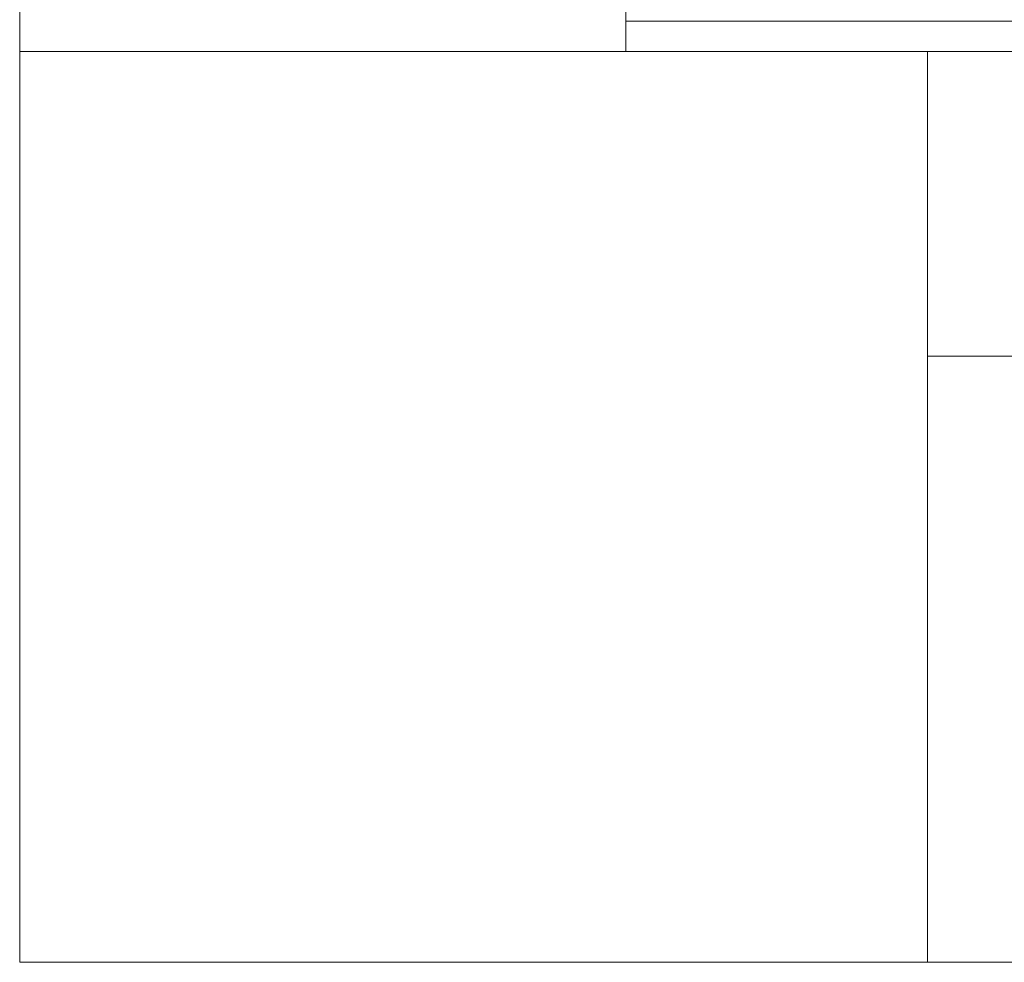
# Model space of a CAD drawing. Header units: millimetres. Extents: x 352 to 350573, y -22 to 37733.
# Tile 59 of 214: x 51811 to 52461, y 7552 to 8174. Entities that reach past the tile are written whole.
import ezdxf

# ---------------------------------------------------------------- set-up
doc = ezdxf.new("R2010")
doc.units = ezdxf.units.MM
for name, color, linetype, true_color in [('PDF$_83$new_ifc_RVT-1-В_Этаж$01_Сводный$A-COLS', 7, 'Continuous', 0xdddd6e), ('PDF$_83$new_ifc_RVT-1-В_Этаж$01_Сводный$A-WALL', 7, 'Continuous', 0xdddd6e), ('PDF$_83$new_ifc_RVT-1-В_Этаж$01_Сводный$I-FURN', 7, 'Continuous', 0xbababa)]:
    doc.layers.add(name, color=color, linetype=linetype, true_color=true_color)

msp = doc.modelspace()

# ---------------------------------------------------------------- linework, layer by layer
at = {"layer": 'PDF$_83$new_ifc_RVT-1-В_Этаж$01_Сводный$A-COLS', "lineweight": 0}
msp.add_lwpolyline([(51811.26, 7552.05), (52410, 7552.05), (52410, 8152.78), (51811.26, 8152.78)], close=True, dxfattribs=at)
at = {"layer": 'PDF$_83$new_ifc_RVT-1-В_Этаж$01_Сводный$A-WALL', "lineweight": 0}
for points in [[(52211.08, 8152.78), (52211.08, 11351.36), (51811.26, 11351.36), (51811.26, 8152.78)], [(56410.21, 7951.88), (52410, 7951.88), (52410, 7552.05), (56410.21, 7552.05)]]:
    msp.add_lwpolyline(points, close=True, dxfattribs=at)
at = {"layer": 'PDF$_83$new_ifc_RVT-1-В_Этаж$01_Сводный$I-FURN', "color": 133, "lineweight": 0, "true_color": 0x6edddd}
msp.add_lwpolyline([(56382.36, 8152.78), (56382.36, 8172.67), (52211.08, 8172.67), (52211.08, 8152.78)], close=True, dxfattribs=at)

doc.saveas('drawing.dxf')
